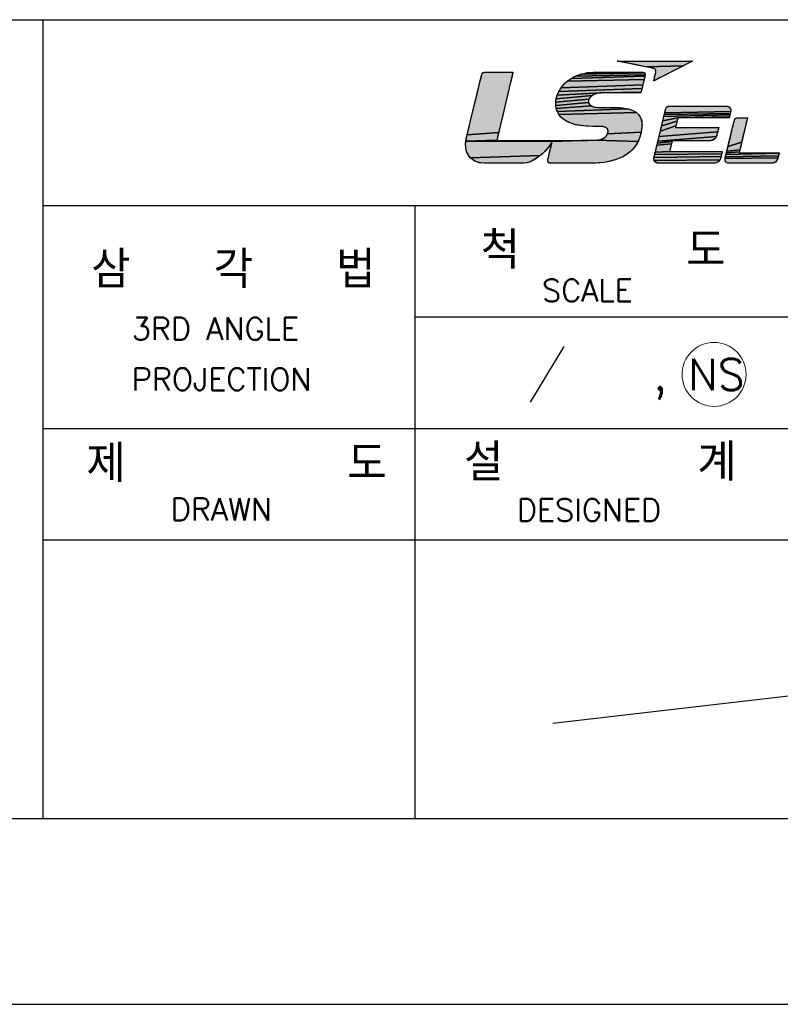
# Model space of a CAD drawing. Header units: millimetres. Extents: x 1095 to 2053, y 0 to 677.
# Tile 5 of 19: x 1619 to 1712, y 0 to 121. Entities that reach past the tile are written whole.
import ezdxf

# ---------------------------------------------------------------- set-up
doc = ezdxf.new("R2010")
doc.units = ezdxf.units.MM
doc.header["$LTSCALE"] = 0.3
doc.layers.add('AM_0', color=7, linetype='Continuous', lineweight=30)
doc.layers.add('AM_6_Text', color=7, linetype='Continuous', lineweight=20)
doc.styles.add('WHGTXT', font='simplex', dxfattribs={"bigfont": 'whgtxt'})

# ---------------------------------------------------------------- blocks, each defined once
blk = doc.blocks.new('LS_ELECTRIC_BL0', base_point=(270.967, 48.276))
at = {"linetype": 'Continuous', "true_color": 0xe5003e}
for points in [[(265.936, 51.026), (265.934, 51.024), (265.908, 51.011), (265.856, 50.985), (265.781, 50.946), (265.686, 50.898), (265.574, 50.84), (265.448, 50.775), (263.415, 50.712), (263.299, 50.736), (263.175, 50.761), (262.91, 50.815), (262.641, 50.87), (262.386, 50.922), (262.269, 50.946), (262.164, 50.967), (262.071, 50.986), (261.993, 51.002), (261.934, 51.014), (261.894, 51.022), (261.877, 51.026), (261.879, 51.026), (261.895, 51.026), (261.924, 51.026), (261.966, 51.026), (262.02, 51.026), (262.085, 51.026), (262.161, 51.026), (262.247, 51.026), (262.342, 51.026), (262.445, 51.026), (262.674, 51.026), (262.929, 51.026), (263.203, 51.026), (263.491, 51.026), (264.085, 51.026), (264.38, 51.026), (264.665, 51.026), (264.936, 51.026), (265.186, 51.026), (265.41, 51.026), (265.51, 51.026), (265.601, 51.026), (265.683, 51.026), (265.755, 51.026), (265.816, 51.026), (265.865, 51.026), (265.902, 51.026), (265.926, 51.026)], [(265.448, 50.775), (265.311, 50.705), (265.165, 50.63), (264.861, 50.474), (264.559, 50.319), (264.417, 50.246), (264.283, 50.177), (264.162, 50.115), (264.057, 50.061), (263.97, 50.016), (263.904, 49.982), (263.862, 49.961), (263.848, 49.953), (263.85, 49.963), (263.856, 49.989), (263.866, 50.029), (263.878, 50.079), (263.891, 50.136), (263.906, 50.196), (263.92, 50.256), (263.934, 50.313), (263.946, 50.363), (263.955, 50.403), (263.962, 50.435), (263.965, 50.465), (263.964, 50.494), (263.958, 50.521), (263.947, 50.545), (263.931, 50.568), (263.91, 50.588), (263.882, 50.605), (263.849, 50.62), (263.809, 50.632), (263.786, 50.637), (263.747, 50.645), (263.689, 50.657), (263.612, 50.672), (263.52, 50.691), (263.415, 50.712)]]:
    blk.add_hatch(color=240, dxfattribs=at).paths.add_polyline_path(points)
at = {"linetype": 'Continuous', "true_color": 0x003377}
for points in [[(256.252, 50.417), (256.271, 50.413), (256.263, 50.378), (256.246, 50.307), (256.221, 50.205), (256.19, 50.074), (256.153, 49.918), (256.11, 49.741), (256.013, 49.335), (255.905, 48.883), (255.793, 48.415), (255.683, 47.956), (255.582, 47.535), (255.497, 47.178), (253.806, 47.047), (253.836, 47.173), (253.913, 47.491), (254.006, 47.875), (254.109, 48.3), (254.216, 48.739), (254.319, 49.168), (254.414, 49.559), (254.494, 49.888), (254.526, 50.021), (254.552, 50.128), (254.571, 50.207), (254.583, 50.254), (254.59, 50.284), (254.598, 50.311), (254.607, 50.334), (254.617, 50.354), (254.628, 50.37), (254.64, 50.384), (254.654, 50.395), (254.669, 50.403), (254.687, 50.409), (254.706, 50.413), (254.728, 50.416), (254.752, 50.417), (254.78, 50.417), (254.862, 50.417), (254.988, 50.417), (255.148, 50.417), (255.331, 50.417), (255.524, 50.417), (255.716, 50.417), (255.897, 50.417), (256.054, 50.417), (256.176, 50.417)], [(263.376, 50.319), (263.379, 50.288), (259.639, 50.214), (259.917, 50.316), (263.345, 50.385), (263.359, 50.367), (263.37, 50.345)], [(263.326, 50.399), (263.345, 50.385), (259.917, 50.316), (260.23, 50.386), (263.278, 50.416), (263.304, 50.409)], [(263.214, 50.421), (263.248, 50.42), (263.278, 50.416), (260.23, 50.386), (260.577, 50.419), (260.67, 50.421), (260.694, 50.421), (260.717, 50.421), (260.765, 50.421), (260.835, 50.421), (261.031, 50.421), (261.287, 50.421), (261.584, 50.421), (261.903, 50.421), (262.225, 50.421), (262.53, 50.421), (262.801, 50.421), (263.018, 50.421), (263.162, 50.421), (263.201, 50.421)], [(263.307, 49.945), (263.283, 49.847), (263.257, 49.745), (258.855, 49.58), (259.002, 49.763), (259.182, 49.933), (263.329, 50.033)], [(263.347, 50.109), (263.329, 50.033), (259.182, 49.933), (259.394, 50.085), (263.371, 50.21), (263.361, 50.165)], [(263.377, 50.252), (263.371, 50.21), (259.394, 50.085), (259.639, 50.214), (263.379, 50.288)], [(260.619, 49.215), (260.544, 49.175), (258.598, 48.999), (258.653, 49.193), (261.005, 49.31), (260.897, 49.298), (260.797, 49.277), (260.704, 49.25)], [(263.17, 49.392), (263.157, 49.342), (261.11, 49.314), (261.005, 49.31), (258.653, 49.193), (258.738, 49.388), (263.208, 49.548), (263.187, 49.462)], [(263.232, 49.644), (263.208, 49.548), (258.738, 49.388), (258.855, 49.58), (263.257, 49.745)], [(261.11, 49.314), (263.157, 49.342), (263.151, 49.316), (263.133, 49.314), (263.043, 49.314), (262.888, 49.314), (262.684, 49.314), (262.446, 49.314), (262.189, 49.314), (261.928, 49.314), (261.679, 49.314), (261.458, 49.314), (261.279, 49.314), (261.158, 49.314)], [(260.38, 49.026), (260.35, 48.968), (258.572, 48.811), (258.598, 48.999), (260.544, 49.175), (260.478, 49.13), (260.424, 49.08)], [(260.328, 48.847), (260.338, 48.789), (258.575, 48.632), (258.572, 48.811), (260.35, 48.968), (260.332, 48.909)], [(260.433, 48.653), (260.484, 48.619), (258.603, 48.462), (258.575, 48.632), (260.338, 48.789), (260.359, 48.738), (260.392, 48.693)], [(262.239, 48.493), (262.449, 48.454), (258.659, 48.3), (258.603, 48.462), (260.484, 48.619), (260.541, 48.59), (260.605, 48.567), (260.674, 48.549), (260.746, 48.535), (260.821, 48.526), (260.897, 48.522), (260.932, 48.522), (260.937, 48.522), (260.972, 48.522), (261.034, 48.522), (261.117, 48.522), (261.214, 48.522), (261.319, 48.522), (261.426, 48.522), (261.529, 48.522), (261.621, 48.522), (261.696, 48.522), (261.747, 48.522), (261.769, 48.522), (261.77, 48.522), (261.801, 48.522), (261.869, 48.521), (262, 48.516)], [(262.786, 48.33), (262.915, 48.247), (258.742, 48.15), (258.659, 48.3), (262.449, 48.454), (262.631, 48.399)], [(263.02, 48.15), (263.101, 48.041), (263.159, 47.92), (263.196, 47.787), (263.212, 47.644), (263.213, 47.568), (263.208, 47.469), (263.17, 47.197), (261.359, 47.102), (261.37, 47.133), (261.38, 47.164), (261.386, 47.196), (261.389, 47.227), (261.388, 47.267), (261.379, 47.315), (261.364, 47.357), (261.34, 47.392), (261.31, 47.421), (261.272, 47.445), (261.228, 47.464), (261.177, 47.479), (261.119, 47.49), (261.054, 47.497), (260.983, 47.501), (260.905, 47.503), (260.882, 47.503), (260.867, 47.503), (260.843, 47.503), (260.813, 47.503), (260.778, 47.503), (260.74, 47.503), (260.702, 47.504), (260.666, 47.504), (260.635, 47.504), (260.61, 47.504), (260.593, 47.504), (260.589, 47.504), (260.588, 47.504), (260.588, 47.504), (260.562, 47.504), (260.211, 47.517), (259.897, 47.553), (259.621, 47.609), (259.379, 47.684), (259.172, 47.777), (258.997, 47.887), (258.854, 48.012), (258.742, 48.15), (262.915, 48.247)], [(267.972, 48.236), (267.965, 48.206), (264.419, 48.145), (264.441, 48.234), (267.987, 48.3), (267.981, 48.272), (267.981, 48.27), (267.978, 48.258)], [(267.756, 48.595), (267.793, 48.593), (267.829, 48.586), (267.863, 48.574), (267.895, 48.557), (267.924, 48.535), (267.948, 48.508), (267.969, 48.476), (267.983, 48.44), (267.992, 48.398), (267.994, 48.351), (267.987, 48.3), (264.441, 48.234), (264.458, 48.308), (264.472, 48.363), (264.48, 48.397), (264.483, 48.409), (264.492, 48.444), (264.502, 48.475), (264.513, 48.502), (264.526, 48.525), (264.541, 48.544), (264.558, 48.56), (264.579, 48.573), (264.603, 48.582), (264.632, 48.589), (264.665, 48.593), (264.703, 48.595), (264.74, 48.595), (264.788, 48.595), (264.865, 48.595), (264.967, 48.595), (265.091, 48.595), (265.235, 48.595), (265.395, 48.595), (265.569, 48.595), (265.753, 48.595), (266.141, 48.595), (266.535, 48.595), (266.911, 48.595), (267.084, 48.595), (267.245, 48.595), (267.388, 48.595), (267.513, 48.595), (267.615, 48.595), (267.691, 48.595), (267.739, 48.595)], [(265.046, 47.589), (265.032, 47.53), (264.204, 47.249), (264.272, 47.532), (265.095, 47.793), (265.079, 47.725), (265.062, 47.655)], [(265.11, 47.856), (265.095, 47.793), (264.272, 47.532), (264.337, 47.802), (265.139, 47.974), (265.138, 47.971), (265.133, 47.949), (265.123, 47.909)], [(267.928, 48.057), (267.92, 48.024), (265.139, 47.974), (264.337, 47.802), (264.394, 48.042), (267.947, 48.133), (267.937, 48.094)], [(267.956, 48.171), (267.947, 48.133), (264.394, 48.042), (264.419, 48.145), (267.965, 48.206)], [(265.139, 47.974), (267.92, 48.024), (267.914, 47.998), (267.91, 47.981), (267.908, 47.974), (267.893, 47.974), (267.849, 47.974), (267.779, 47.974), (267.686, 47.974), (267.572, 47.974), (267.441, 47.974), (267.295, 47.974), (267.136, 47.974), (266.793, 47.974), (266.433, 47.974), (266.079, 47.974), (265.752, 47.974), (265.606, 47.974), (265.474, 47.974), (265.361, 47.974), (265.268, 47.974), (265.198, 47.974), (265.154, 47.974)], [(268.885, 47.962), (268.882, 47.951), (268.874, 47.918), (268.862, 47.867), (268.845, 47.799), (268.825, 47.715), (268.802, 47.62), (268.777, 47.513), (268.749, 47.398), (268.69, 47.152), (268.628, 46.897), (268.569, 46.65), (267.84, 46.417), (267.903, 46.679), (267.969, 46.951), (268.032, 47.214), (268.062, 47.336), (268.089, 47.449), (268.114, 47.551), (268.135, 47.64), (268.152, 47.713), (268.166, 47.768), (268.174, 47.802), (268.177, 47.814), (268.184, 47.843), (268.193, 47.869), (268.202, 47.891), (268.213, 47.909), (268.226, 47.924), (268.241, 47.937), (268.259, 47.946), (268.28, 47.953), (268.305, 47.958), (268.334, 47.961), (268.368, 47.962), (268.38, 47.962), (268.413, 47.962), (268.462, 47.962), (268.523, 47.962), (268.591, 47.962), (268.661, 47.962), (268.729, 47.962), (268.79, 47.962), (268.839, 47.962), (268.872, 47.962)], [(255.497, 47.178), (255.462, 47.033), (255.434, 46.915), (255.412, 46.826), (255.399, 46.771), (253.731, 46.707), (253.745, 46.794), (253.754, 46.833), (253.755, 46.839), (253.764, 46.876), (253.781, 46.947), (253.806, 47.047)], [(261.359, 47.102), (263.17, 47.197), (263.101, 46.935), (262.999, 46.688), (260.747, 46.769), (260.85, 46.78), (260.936, 46.793), (261.01, 46.81), (261.073, 46.832), (261.129, 46.858), (261.181, 46.889), (261.227, 46.923), (261.249, 46.942), (261.271, 46.964), (261.291, 46.988), (261.31, 47.014), (261.328, 47.042), (261.344, 47.072)], [(267.231, 47.014), (267.214, 46.97), (264.075, 46.714), (264.137, 46.971), (267.282, 47.213), (267.271, 47.165), (267.261, 47.123), (267.253, 47.089), (267.247, 47.067), (267.245, 47.059)], [(267.295, 47.262), (267.282, 47.213), (264.137, 46.971), (264.204, 47.249), (265.032, 47.53), (265.021, 47.483), (265.013, 47.452), (265.01, 47.44), (265.023, 47.44), (265.06, 47.44), (265.119, 47.44), (265.197, 47.44), (265.292, 47.44), (265.403, 47.44), (265.526, 47.44), (265.659, 47.44), (265.948, 47.44), (266.25, 47.44), (266.548, 47.44), (266.822, 47.44), (266.945, 47.44), (267.056, 47.44), (267.151, 47.44), (267.229, 47.44), (267.288, 47.44), (267.325, 47.44), (267.338, 47.44), (267.337, 47.438), (267.333, 47.423), (267.327, 47.394), (267.317, 47.356), (267.306, 47.311)], [(258.312, 46.587), (258.224, 46.449), (258.12, 46.313), (258.003, 46.181), (257.876, 46.054), (257.739, 45.936), (253.974, 45.82), (253.881, 45.938), (253.808, 46.071), (253.757, 46.216), (253.726, 46.372), (253.717, 46.536), (253.731, 46.707), (258.377, 46.707), (258.376, 46.706), (258.376, 46.706), (258.373, 46.7), (258.37, 46.694), (258.367, 46.688), (258.364, 46.683), (258.361, 46.677), (258.358, 46.671), (258.355, 46.665), (258.352, 46.659), (258.348, 46.653), (258.345, 46.646), (258.341, 46.639), (258.339, 46.635), (258.331, 46.621)], [(258.377, 46.707), (258.377, 46.707), (253.731, 46.707), (255.399, 46.771), (255.395, 46.753), (255.421, 46.753), (255.492, 46.753), (255.604, 46.753), (255.754, 46.753), (255.936, 46.753), (256.146, 46.753), (256.381, 46.753), (256.905, 46.753), (257.475, 46.753), (258.055, 46.753), (258.613, 46.753), (259.114, 46.753), (259.332, 46.753), (259.523, 46.753), (259.683, 46.753), (259.808, 46.753), (259.892, 46.753), (259.933, 46.753), (259.954, 46.753), (260.011, 46.753), (260.12, 46.753), (260.315, 46.754), (260.483, 46.757), (258.383, 46.699), (258.384, 46.703), (258.384, 46.703), (258.384, 46.703), (258.384, 46.703), (258.384, 46.703), (258.384, 46.703), (258.384, 46.703), (258.384, 46.703), (258.384, 46.703), (258.384, 46.703), (258.384, 46.703), (258.384, 46.703), (258.383, 46.705), (258.383, 46.707), (258.382, 46.708), (258.381, 46.709), (258.38, 46.709), (258.379, 46.709), (258.379, 46.708), (258.378, 46.708)], [(258.383, 46.699), (260.483, 46.757), (260.626, 46.762), (260.747, 46.769), (262.999, 46.688), (262.861, 46.457), (262.685, 46.245), (262.471, 46.056), (262.216, 45.891), (261.918, 45.753), (261.575, 45.646), (261.186, 45.571), (260.749, 45.532), (260.512, 45.527), (260.493, 45.527), (260.405, 45.527), (260.244, 45.527), (260.026, 45.527), (259.768, 45.527), (259.488, 45.527), (259.201, 45.527), (258.925, 45.527), (258.677, 45.527), (258.473, 45.527), (258.33, 45.527), (258.265, 45.527), (258.249, 45.528), (258.231, 45.531), (258.214, 45.537), (258.198, 45.545), (258.183, 45.557), (258.17, 45.571), (258.16, 45.589), (258.151, 45.61), (258.146, 45.634), (258.145, 45.662), (258.147, 45.694), (258.154, 45.728), (258.164, 45.771), (258.178, 45.833), (258.197, 45.913), (258.219, 46.005), (258.243, 46.106), (258.267, 46.211), (258.293, 46.317), (258.317, 46.42), (258.34, 46.516), (258.36, 46.601), (258.376, 46.671)], [(264.817, 46.636), (264.801, 46.571), (264.022, 46.496), (264.047, 46.599), (264.829, 46.687)], [(264.837, 46.722), (264.829, 46.687), (264.047, 46.599), (264.075, 46.714), (264.84, 46.735)], [(264.84, 46.735), (264.075, 46.714), (267.214, 46.97), (267.194, 46.929), (267.17, 46.891), (267.142, 46.855), (267.111, 46.823), (267.075, 46.796), (267.034, 46.772), (266.989, 46.754), (266.938, 46.742), (266.882, 46.735), (266.852, 46.735), (266.841, 46.735), (266.809, 46.735), (266.759, 46.735), (266.691, 46.735), (266.608, 46.735), (266.513, 46.735), (266.407, 46.735), (266.169, 46.735), (265.912, 46.735), (265.651, 46.735), (265.401, 46.735), (265.18, 46.735), (265.084, 46.735), (265.002, 46.735), (264.934, 46.735), (264.883, 46.735), (264.851, 46.735)], [(268.516, 46.429), (268.493, 46.334), (268.473, 46.25), (267.783, 46.181), (267.811, 46.294), (267.84, 46.417), (268.569, 46.65), (268.541, 46.536)], [(267.527, 46.123), (267.52, 46.097), (267.512, 46.064), (267.503, 46.027), (263.899, 45.985), (263.909, 46.028), (263.92, 46.072), (263.931, 46.116), (264.7, 46.15), (264.699, 46.147), (264.715, 46.147), (264.76, 46.147), (264.831, 46.147), (264.926, 46.147), (265.043, 46.147), (265.177, 46.147), (265.327, 46.147), (265.661, 46.147), (266.023, 46.147), (266.391, 46.147), (266.743, 46.147), (266.905, 46.147), (267.055, 46.147), (267.189, 46.147), (267.305, 46.147), (267.4, 46.147), (267.472, 46.147), (267.517, 46.147), (267.532, 46.147), (267.531, 46.141)], [(264.783, 46.498), (264.765, 46.422), (264.747, 46.346), (264.73, 46.277), (264.716, 46.218), (264.706, 46.174), (264.7, 46.15), (263.931, 46.116), (263.94, 46.156), (263.949, 46.19), (263.955, 46.216), (263.958, 46.23), (263.959, 46.232), (263.962, 46.244), (263.97, 46.278), (263.983, 46.333), (264.001, 46.406), (264.022, 46.496), (264.801, 46.571)], [(270.583, 46.08), (270.579, 46.061), (267.737, 45.99), (267.759, 46.079), (268.444, 46.131), (268.436, 46.098), (268.433, 46.087), (268.446, 46.087), (268.483, 46.087), (268.542, 46.087), (268.621, 46.087), (268.716, 46.087), (268.826, 46.087), (268.948, 46.087), (269.08, 46.087), (269.363, 46.087), (269.656, 46.087), (269.938, 46.087), (270.07, 46.087), (270.192, 46.087), (270.302, 46.087), (270.398, 46.087), (270.476, 46.087), (270.535, 46.087), (270.572, 46.087), (270.585, 46.087)], [(268.456, 46.182), (268.444, 46.131), (267.759, 46.079), (267.783, 46.181), (268.473, 46.25)], [(257.597, 45.828), (257.45, 45.733), (257.301, 45.653), (257.152, 45.59), (257.006, 45.548), (256.865, 45.527), (256.817, 45.526), (256.799, 45.526), (256.705, 45.526), (256.545, 45.526), (256.335, 45.526), (256.09, 45.526), (255.828, 45.526), (255.562, 45.526), (255.308, 45.526), (255.084, 45.526), (254.903, 45.526), (254.781, 45.526), (254.736, 45.526), (254.55, 45.538), (254.376, 45.576), (254.222, 45.637), (254.088, 45.719), (253.974, 45.82), (257.739, 45.936)], [(267.46, 45.85), (267.453, 45.827), (267.438, 45.783), (267.419, 45.741), (267.397, 45.701), (263.872, 45.662), (263.861, 45.702), (263.857, 45.745), (263.858, 45.792), (263.864, 45.84), (267.469, 45.886), (267.463, 45.864), (267.46, 45.852)], [(267.494, 45.989), (267.484, 45.951), (267.476, 45.916), (267.469, 45.886), (263.864, 45.84), (263.876, 45.89), (263.878, 45.898), (263.882, 45.918), (263.89, 45.948), (263.899, 45.985), (267.503, 46.027)], [(267.371, 45.664), (267.342, 45.63), (267.308, 45.6), (267.27, 45.575), (267.227, 45.554), (267.179, 45.539), (267.126, 45.529), (267.067, 45.526), (267.051, 45.526), (267.004, 45.526), (266.93, 45.526), (266.831, 45.526), (266.71, 45.526), (266.57, 45.526), (266.414, 45.526), (266.245, 45.526), (265.88, 45.526), (265.498, 45.526), (265.121, 45.526), (264.773, 45.526), (264.617, 45.526), (264.478, 45.526), (264.357, 45.526), (264.258, 45.526), (264.183, 45.526), (264.137, 45.526), (264.121, 45.526), (264.089, 45.527), (264.033, 45.534), (263.985, 45.548), (263.946, 45.569), (263.914, 45.595), (263.89, 45.626), (263.872, 45.662), (267.397, 45.701)], [(270.512, 45.784), (270.5, 45.747), (270.486, 45.711), (270.469, 45.677), (270.448, 45.646), (270.425, 45.617), (270.398, 45.591), (270.367, 45.569), (270.332, 45.551), (270.292, 45.538), (270.249, 45.53), (270.2, 45.527), (270.186, 45.527), (270.146, 45.527), (270.083, 45.527), (269.999, 45.527), (269.896, 45.527), (269.778, 45.527), (269.647, 45.527), (269.506, 45.527), (269.202, 45.527), (268.888, 45.527), (268.584, 45.527), (268.442, 45.527), (268.311, 45.527), (268.193, 45.527), (268.091, 45.527), (268.007, 45.527), (267.943, 45.527), (267.903, 45.527), (267.89, 45.527), (267.839, 45.53), (267.797, 45.54), (267.762, 45.555), (267.733, 45.575), (267.711, 45.6), (267.695, 45.629), (267.685, 45.661), (267.681, 45.697), (267.681, 45.735), (267.686, 45.775), (270.518, 45.811), (270.513, 45.791)], [(270.534, 45.875), (270.525, 45.84), (270.518, 45.811), (267.686, 45.775), (267.695, 45.816), (267.698, 45.828), (267.707, 45.863), (270.543, 45.915)], [(270.563, 45.996), (270.553, 45.956), (270.543, 45.915), (267.707, 45.863), (267.72, 45.917), (267.737, 45.99), (270.579, 46.061), (270.572, 46.032)]]:
    blk.add_hatch(color=156, dxfattribs=at).paths.add_polyline_path(points)
at = {"color": 240, "linetype": 'Continuous', "true_color": 0xe5003e}
for points in [[(265.936, 51.026), (265.934, 51.024), (265.908, 51.011), (265.856, 50.985), (265.781, 50.946), (265.686, 50.898), (265.574, 50.84), (265.448, 50.775), (263.415, 50.712), (263.299, 50.736), (263.175, 50.761), (262.91, 50.815), (262.641, 50.87), (262.386, 50.922), (262.269, 50.946), (262.164, 50.967), (262.071, 50.986), (261.993, 51.002), (261.934, 51.014), (261.894, 51.022), (261.877, 51.026), (261.879, 51.026), (261.895, 51.026), (261.924, 51.026), (261.966, 51.026), (262.02, 51.026), (262.085, 51.026), (262.161, 51.026), (262.247, 51.026), (262.342, 51.026), (262.445, 51.026), (262.674, 51.026), (262.929, 51.026), (263.203, 51.026), (263.491, 51.026), (264.085, 51.026), (264.38, 51.026), (264.665, 51.026), (264.936, 51.026), (265.186, 51.026), (265.41, 51.026), (265.51, 51.026), (265.601, 51.026), (265.683, 51.026), (265.755, 51.026), (265.816, 51.026), (265.865, 51.026), (265.902, 51.026), (265.926, 51.026), (265.936, 51.026)], [(265.448, 50.775), (265.311, 50.705), (265.165, 50.63), (264.861, 50.474), (264.559, 50.319), (264.417, 50.246), (264.283, 50.177), (264.162, 50.115), (264.057, 50.061), (263.97, 50.016), (263.904, 49.982), (263.862, 49.961), (263.848, 49.953), (263.85, 49.963), (263.856, 49.989), (263.866, 50.029), (263.878, 50.079), (263.891, 50.136), (263.906, 50.196), (263.92, 50.256), (263.934, 50.313), (263.946, 50.363), (263.955, 50.403), (263.962, 50.435), (263.965, 50.465), (263.964, 50.494), (263.958, 50.521), (263.947, 50.545), (263.931, 50.568), (263.91, 50.588), (263.882, 50.605), (263.849, 50.62), (263.809, 50.632), (263.786, 50.637), (263.747, 50.645), (263.689, 50.657), (263.612, 50.672), (263.52, 50.691), (263.415, 50.712), (265.448, 50.775)]]:
    blk.add_lwpolyline(points, dxfattribs=at)
at = {"color": 156, "linetype": 'Continuous', "true_color": 0x003377}
for points in [[(256.252, 50.417), (256.271, 50.413), (256.263, 50.378), (256.246, 50.307), (256.221, 50.205), (256.19, 50.074), (256.153, 49.918), (256.11, 49.741), (256.013, 49.335), (255.905, 48.883), (255.793, 48.415), (255.683, 47.956), (255.582, 47.535), (255.497, 47.178), (253.806, 47.047), (253.836, 47.173), (253.913, 47.491), (254.006, 47.875), (254.109, 48.3), (254.216, 48.739), (254.319, 49.168), (254.414, 49.559), (254.494, 49.888), (254.526, 50.021), (254.552, 50.128), (254.571, 50.207), (254.583, 50.254), (254.59, 50.284), (254.598, 50.311), (254.607, 50.334), (254.617, 50.354), (254.628, 50.37), (254.64, 50.384), (254.654, 50.395), (254.669, 50.403), (254.687, 50.409), (254.706, 50.413), (254.728, 50.416), (254.752, 50.417), (254.78, 50.417), (254.862, 50.417), (254.988, 50.417), (255.148, 50.417), (255.331, 50.417), (255.524, 50.417), (255.716, 50.417), (255.897, 50.417), (256.054, 50.417), (256.176, 50.417), (256.252, 50.417)], [(263.376, 50.319), (263.379, 50.288), (259.639, 50.214), (259.917, 50.316), (263.345, 50.385), (263.359, 50.367), (263.37, 50.345), (263.376, 50.319)], [(263.326, 50.399), (263.345, 50.385), (259.917, 50.316), (260.23, 50.386), (263.278, 50.416), (263.304, 50.409), (263.326, 50.399)], [(263.214, 50.421), (263.248, 50.42), (263.278, 50.416), (260.23, 50.386), (260.577, 50.419), (260.67, 50.421), (260.694, 50.421), (260.717, 50.421), (260.765, 50.421), (260.835, 50.421), (261.031, 50.421), (261.287, 50.421), (261.584, 50.421), (261.903, 50.421), (262.225, 50.421), (262.53, 50.421), (262.801, 50.421), (263.018, 50.421), (263.162, 50.421), (263.201, 50.421), (263.214, 50.421)], [(263.307, 49.945), (263.283, 49.847), (263.257, 49.745), (258.855, 49.58), (259.002, 49.763), (259.182, 49.933), (263.329, 50.033), (263.307, 49.945)], [(263.347, 50.109), (263.329, 50.033), (259.182, 49.933), (259.394, 50.085), (263.371, 50.21), (263.361, 50.165), (263.347, 50.109)], [(263.377, 50.252), (263.371, 50.21), (259.394, 50.085), (259.639, 50.214), (263.379, 50.288), (263.377, 50.252)], [(260.619, 49.215), (260.544, 49.175), (258.598, 48.999), (258.653, 49.193), (261.005, 49.31), (260.897, 49.298), (260.797, 49.277), (260.704, 49.25), (260.619, 49.215)], [(263.17, 49.392), (263.157, 49.342), (261.11, 49.314), (261.005, 49.31), (258.653, 49.193), (258.738, 49.388), (263.208, 49.548), (263.187, 49.462), (263.17, 49.392)], [(263.232, 49.644), (263.208, 49.548), (258.738, 49.388), (258.855, 49.58), (263.257, 49.745), (263.232, 49.644)], [(261.11, 49.314), (263.157, 49.342), (263.151, 49.316), (263.133, 49.314), (263.043, 49.314), (262.888, 49.314), (262.684, 49.314), (262.446, 49.314), (262.189, 49.314), (261.928, 49.314), (261.679, 49.314), (261.458, 49.314), (261.279, 49.314), (261.158, 49.314), (261.11, 49.314)], [(260.38, 49.026), (260.35, 48.968), (258.572, 48.811), (258.598, 48.999), (260.544, 49.175), (260.478, 49.13), (260.424, 49.08), (260.38, 49.026)], [(260.328, 48.847), (260.338, 48.789), (258.575, 48.632), (258.572, 48.811), (260.35, 48.968), (260.332, 48.909), (260.328, 48.847)], [(260.433, 48.653), (260.484, 48.619), (258.603, 48.462), (258.575, 48.632), (260.338, 48.789), (260.359, 48.738), (260.392, 48.693), (260.433, 48.653)], [(262.239, 48.493), (262.449, 48.454), (258.659, 48.3), (258.603, 48.462), (260.484, 48.619), (260.541, 48.59), (260.605, 48.567), (260.674, 48.549), (260.746, 48.535), (260.821, 48.526), (260.897, 48.522), (260.932, 48.522), (260.937, 48.522), (260.972, 48.522), (261.034, 48.522), (261.117, 48.522), (261.214, 48.522), (261.319, 48.522), (261.426, 48.522), (261.529, 48.522), (261.621, 48.522), (261.696, 48.522), (261.747, 48.522), (261.769, 48.522), (261.77, 48.522), (261.801, 48.522), (261.869, 48.521), (262, 48.516), (262.239, 48.493)], [(262.786, 48.33), (262.915, 48.247), (258.742, 48.15), (258.659, 48.3), (262.449, 48.454), (262.631, 48.399), (262.786, 48.33)], [(263.02, 48.15), (263.101, 48.041), (263.159, 47.92), (263.196, 47.787), (263.212, 47.644), (263.213, 47.568), (263.208, 47.469), (263.17, 47.197), (261.359, 47.102), (261.37, 47.133), (261.38, 47.164), (261.386, 47.196), (261.389, 47.227), (261.388, 47.267), (261.379, 47.315), (261.364, 47.357), (261.34, 47.392), (261.31, 47.421), (261.272, 47.445), (261.228, 47.464), (261.177, 47.479), (261.119, 47.49), (261.054, 47.497), (260.983, 47.501), (260.905, 47.503), (260.882, 47.503), (260.867, 47.503), (260.843, 47.503), (260.813, 47.503), (260.778, 47.503), (260.74, 47.503), (260.702, 47.504), (260.666, 47.504), (260.635, 47.504), (260.61, 47.504), (260.593, 47.504), (260.589, 47.504), (260.588, 47.504), (260.588, 47.504), (260.562, 47.504), (260.211, 47.517), (259.897, 47.553), (259.621, 47.609), (259.379, 47.684), (259.172, 47.777), (258.997, 47.887), (258.854, 48.012), (258.742, 48.15), (262.915, 48.247), (263.02, 48.15)], [(267.972, 48.236), (267.965, 48.206), (264.419, 48.145), (264.441, 48.234), (267.987, 48.3), (267.981, 48.272), (267.981, 48.27), (267.978, 48.258), (267.972, 48.236)], [(267.756, 48.595), (267.793, 48.593), (267.829, 48.586), (267.863, 48.574), (267.895, 48.557), (267.924, 48.535), (267.948, 48.508), (267.969, 48.476), (267.983, 48.44), (267.992, 48.398), (267.994, 48.351), (267.987, 48.3), (264.441, 48.234), (264.458, 48.308), (264.472, 48.363), (264.48, 48.397), (264.483, 48.409), (264.492, 48.444), (264.502, 48.475), (264.513, 48.502), (264.526, 48.525), (264.541, 48.544), (264.558, 48.56), (264.579, 48.573), (264.603, 48.582), (264.632, 48.589), (264.665, 48.593), (264.703, 48.595), (264.74, 48.595), (264.788, 48.595), (264.865, 48.595), (264.967, 48.595), (265.091, 48.595), (265.235, 48.595), (265.395, 48.595), (265.569, 48.595), (265.753, 48.595), (266.141, 48.595), (266.535, 48.595), (266.911, 48.595), (267.084, 48.595), (267.245, 48.595), (267.388, 48.595), (267.513, 48.595), (267.615, 48.595), (267.691, 48.595), (267.739, 48.595), (267.756, 48.595)], [(265.046, 47.589), (265.032, 47.53), (264.204, 47.249), (264.272, 47.532), (265.095, 47.793), (265.079, 47.725), (265.062, 47.655), (265.046, 47.589)], [(265.11, 47.856), (265.095, 47.793), (264.272, 47.532), (264.337, 47.802), (265.139, 47.974), (265.138, 47.971), (265.133, 47.949), (265.123, 47.909), (265.11, 47.856)], [(267.928, 48.057), (267.92, 48.024), (265.139, 47.974), (264.337, 47.802), (264.394, 48.042), (267.947, 48.133), (267.937, 48.094), (267.928, 48.057)], [(267.956, 48.171), (267.947, 48.133), (264.394, 48.042), (264.419, 48.145), (267.965, 48.206), (267.956, 48.171)], [(265.139, 47.974), (267.92, 48.024), (267.914, 47.998), (267.91, 47.981), (267.908, 47.974), (267.893, 47.974), (267.849, 47.974), (267.779, 47.974), (267.686, 47.974), (267.572, 47.974), (267.441, 47.974), (267.295, 47.974), (267.136, 47.974), (266.793, 47.974), (266.433, 47.974), (266.079, 47.974), (265.752, 47.974), (265.606, 47.974), (265.474, 47.974), (265.361, 47.974), (265.268, 47.974), (265.198, 47.974), (265.154, 47.974), (265.139, 47.974)], [(268.885, 47.962), (268.882, 47.951), (268.874, 47.918), (268.862, 47.867), (268.845, 47.799), (268.825, 47.715), (268.802, 47.62), (268.777, 47.513), (268.749, 47.398), (268.69, 47.152), (268.628, 46.897), (268.569, 46.65), (267.84, 46.417), (267.903, 46.679), (267.969, 46.951), (268.032, 47.214), (268.062, 47.336), (268.089, 47.449), (268.114, 47.551), (268.135, 47.64), (268.152, 47.713), (268.166, 47.768), (268.174, 47.802), (268.177, 47.814), (268.184, 47.843), (268.193, 47.869), (268.202, 47.891), (268.213, 47.909), (268.226, 47.924), (268.241, 47.937), (268.259, 47.946), (268.28, 47.953), (268.305, 47.958), (268.334, 47.961), (268.368, 47.962), (268.38, 47.962), (268.413, 47.962), (268.462, 47.962), (268.523, 47.962), (268.591, 47.962), (268.661, 47.962), (268.729, 47.962), (268.79, 47.962), (268.839, 47.962), (268.872, 47.962), (268.885, 47.962)], [(255.497, 47.178), (255.462, 47.033), (255.434, 46.915), (255.412, 46.826), (255.399, 46.771), (253.731, 46.707), (253.745, 46.794), (253.754, 46.833), (253.755, 46.839), (253.764, 46.876), (253.781, 46.947), (253.806, 47.047), (255.497, 47.178)], [(261.359, 47.102), (263.17, 47.197), (263.101, 46.935), (262.999, 46.688), (260.747, 46.769), (260.85, 46.78), (260.936, 46.793), (261.01, 46.81), (261.073, 46.832), (261.129, 46.858), (261.181, 46.889), (261.227, 46.923), (261.249, 46.942), (261.271, 46.964), (261.291, 46.988), (261.31, 47.014), (261.328, 47.042), (261.344, 47.072), (261.359, 47.102)], [(267.231, 47.014), (267.214, 46.97), (264.075, 46.714), (264.137, 46.971), (267.282, 47.213), (267.271, 47.165), (267.261, 47.123), (267.253, 47.089), (267.247, 47.067), (267.245, 47.059), (267.231, 47.014)], [(267.295, 47.262), (267.282, 47.213), (264.137, 46.971), (264.204, 47.249), (265.032, 47.53), (265.021, 47.483), (265.013, 47.452), (265.01, 47.44), (265.023, 47.44), (265.06, 47.44), (265.119, 47.44), (265.197, 47.44), (265.292, 47.44), (265.403, 47.44), (265.526, 47.44), (265.659, 47.44), (265.948, 47.44), (266.25, 47.44), (266.548, 47.44), (266.822, 47.44), (266.945, 47.44), (267.056, 47.44), (267.151, 47.44), (267.229, 47.44), (267.288, 47.44), (267.325, 47.44), (267.338, 47.44), (267.337, 47.438), (267.333, 47.423), (267.327, 47.394), (267.317, 47.356), (267.306, 47.311), (267.295, 47.262)], [(258.312, 46.587), (258.224, 46.449), (258.12, 46.313), (258.003, 46.181), (257.876, 46.054), (257.739, 45.936), (253.974, 45.82), (253.881, 45.938), (253.808, 46.071), (253.757, 46.216), (253.726, 46.372), (253.717, 46.536), (253.731, 46.707), (258.377, 46.707), (258.376, 46.706), (258.376, 46.706), (258.373, 46.7), (258.37, 46.694), (258.367, 46.688), (258.364, 46.683), (258.361, 46.677), (258.358, 46.671), (258.355, 46.665), (258.352, 46.659), (258.348, 46.653), (258.345, 46.646), (258.341, 46.639), (258.339, 46.635), (258.331, 46.621), (258.312, 46.587)], [(258.377, 46.707), (258.377, 46.707), (253.731, 46.707), (255.399, 46.771), (255.395, 46.753), (255.421, 46.753), (255.492, 46.753), (255.604, 46.753), (255.754, 46.753), (255.936, 46.753), (256.146, 46.753), (256.381, 46.753), (256.905, 46.753), (257.475, 46.753), (258.055, 46.753), (258.613, 46.753), (259.114, 46.753), (259.332, 46.753), (259.523, 46.753), (259.683, 46.753), (259.808, 46.753), (259.892, 46.753), (259.933, 46.753), (259.954, 46.753), (260.011, 46.753), (260.12, 46.753), (260.315, 46.754), (260.483, 46.757), (258.383, 46.699), (258.384, 46.703), (258.384, 46.703), (258.384, 46.703), (258.384, 46.703), (258.384, 46.703), (258.384, 46.703), (258.384, 46.703), (258.384, 46.703), (258.384, 46.703), (258.384, 46.703), (258.384, 46.703), (258.384, 46.703), (258.383, 46.705), (258.383, 46.707), (258.382, 46.708), (258.381, 46.709), (258.38, 46.709), (258.379, 46.709), (258.379, 46.708), (258.378, 46.708), (258.377, 46.707)], [(258.383, 46.699), (260.483, 46.757), (260.626, 46.762), (260.747, 46.769), (262.999, 46.688), (262.861, 46.457), (262.685, 46.245), (262.471, 46.056), (262.216, 45.891), (261.918, 45.753), (261.575, 45.646), (261.186, 45.571), (260.749, 45.532), (260.512, 45.527), (260.493, 45.527), (260.405, 45.527), (260.244, 45.527), (260.026, 45.527), (259.768, 45.527), (259.488, 45.527), (259.201, 45.527), (258.925, 45.527), (258.677, 45.527), (258.473, 45.527), (258.33, 45.527), (258.265, 45.527), (258.249, 45.528), (258.231, 45.531), (258.214, 45.537), (258.198, 45.545), (258.183, 45.557), (258.17, 45.571), (258.16, 45.589), (258.151, 45.61), (258.146, 45.634), (258.145, 45.662), (258.147, 45.694), (258.154, 45.728), (258.164, 45.771), (258.178, 45.833), (258.197, 45.913), (258.219, 46.005), (258.243, 46.106), (258.267, 46.211), (258.293, 46.317), (258.317, 46.42), (258.34, 46.516), (258.36, 46.601), (258.376, 46.671), (258.383, 46.699)], [(264.817, 46.636), (264.801, 46.571), (264.022, 46.496), (264.047, 46.599), (264.829, 46.687), (264.817, 46.636)], [(264.837, 46.722), (264.829, 46.687), (264.047, 46.599), (264.075, 46.714), (264.84, 46.735), (264.837, 46.722)], [(264.84, 46.735), (264.075, 46.714), (267.214, 46.97), (267.194, 46.929), (267.17, 46.891), (267.142, 46.855), (267.111, 46.823), (267.075, 46.796), (267.034, 46.772), (266.989, 46.754), (266.938, 46.742), (266.882, 46.735), (266.852, 46.735), (266.841, 46.735), (266.809, 46.735), (266.759, 46.735), (266.691, 46.735), (266.608, 46.735), (266.513, 46.735), (266.407, 46.735), (266.169, 46.735), (265.912, 46.735), (265.651, 46.735), (265.401, 46.735), (265.18, 46.735), (265.084, 46.735), (265.002, 46.735), (264.934, 46.735), (264.883, 46.735), (264.851, 46.735), (264.84, 46.735)], [(268.516, 46.429), (268.493, 46.334), (268.473, 46.25), (267.783, 46.181), (267.811, 46.294), (267.84, 46.417), (268.569, 46.65), (268.541, 46.536), (268.516, 46.429)], [(267.527, 46.123), (267.52, 46.097), (267.512, 46.064), (267.503, 46.027), (263.899, 45.985), (263.909, 46.028), (263.92, 46.072), (263.931, 46.116), (264.7, 46.15), (264.699, 46.147), (264.715, 46.147), (264.76, 46.147), (264.831, 46.147), (264.926, 46.147), (265.043, 46.147), (265.177, 46.147), (265.327, 46.147), (265.661, 46.147), (266.023, 46.147), (266.391, 46.147), (266.743, 46.147), (266.905, 46.147), (267.055, 46.147), (267.189, 46.147), (267.305, 46.147), (267.4, 46.147), (267.472, 46.147), (267.517, 46.147), (267.532, 46.147), (267.531, 46.141), (267.527, 46.123)], [(264.783, 46.498), (264.765, 46.422), (264.747, 46.346), (264.73, 46.277), (264.716, 46.218), (264.706, 46.174), (264.7, 46.15), (263.931, 46.116), (263.94, 46.156), (263.949, 46.19), (263.955, 46.216), (263.958, 46.23), (263.959, 46.232), (263.962, 46.244), (263.97, 46.278), (263.983, 46.333), (264.001, 46.406), (264.022, 46.496), (264.801, 46.571), (264.783, 46.498)], [(270.583, 46.08), (270.579, 46.061), (267.737, 45.99), (267.759, 46.079), (268.444, 46.131), (268.436, 46.098), (268.433, 46.087), (268.446, 46.087), (268.483, 46.087), (268.542, 46.087), (268.621, 46.087), (268.716, 46.087), (268.826, 46.087), (268.948, 46.087), (269.08, 46.087), (269.363, 46.087), (269.656, 46.087), (269.938, 46.087), (270.07, 46.087), (270.192, 46.087), (270.302, 46.087), (270.398, 46.087), (270.476, 46.087), (270.535, 46.087), (270.572, 46.087), (270.585, 46.087), (270.583, 46.08)], [(268.456, 46.182), (268.444, 46.131), (267.759, 46.079), (267.783, 46.181), (268.473, 46.25), (268.456, 46.182)], [(257.597, 45.828), (257.45, 45.733), (257.301, 45.653), (257.152, 45.59), (257.006, 45.548), (256.865, 45.527), (256.817, 45.526), (256.799, 45.526), (256.705, 45.526), (256.545, 45.526), (256.335, 45.526), (256.09, 45.526), (255.828, 45.526), (255.562, 45.526), (255.308, 45.526), (255.084, 45.526), (254.903, 45.526), (254.781, 45.526), (254.736, 45.526), (254.55, 45.538), (254.376, 45.576), (254.222, 45.637), (254.088, 45.719), (253.974, 45.82), (257.739, 45.936), (257.597, 45.828)], [(267.46, 45.85), (267.453, 45.827), (267.438, 45.783), (267.419, 45.741), (267.397, 45.701), (263.872, 45.662), (263.861, 45.702), (263.857, 45.745), (263.858, 45.792), (263.864, 45.84), (267.469, 45.886), (267.463, 45.864), (267.46, 45.852), (267.46, 45.85)], [(267.494, 45.989), (267.484, 45.951), (267.476, 45.916), (267.469, 45.886), (263.864, 45.84), (263.876, 45.89), (263.878, 45.898), (263.882, 45.918), (263.89, 45.948), (263.899, 45.985), (267.503, 46.027), (267.494, 45.989)], [(267.371, 45.664), (267.342, 45.63), (267.308, 45.6), (267.27, 45.575), (267.227, 45.554), (267.179, 45.539), (267.126, 45.529), (267.067, 45.526), (267.051, 45.526), (267.004, 45.526), (266.93, 45.526), (266.831, 45.526), (266.71, 45.526), (266.57, 45.526), (266.414, 45.526), (266.245, 45.526), (265.88, 45.526), (265.498, 45.526), (265.121, 45.526), (264.773, 45.526), (264.617, 45.526), (264.478, 45.526), (264.357, 45.526), (264.258, 45.526), (264.183, 45.526), (264.137, 45.526), (264.121, 45.526), (264.089, 45.527), (264.033, 45.534), (263.985, 45.548), (263.946, 45.569), (263.914, 45.595), (263.89, 45.626), (263.872, 45.662), (267.397, 45.701), (267.371, 45.664)], [(270.512, 45.784), (270.5, 45.747), (270.486, 45.711), (270.469, 45.677), (270.448, 45.646), (270.425, 45.617), (270.398, 45.591), (270.367, 45.569), (270.332, 45.551), (270.292, 45.538), (270.249, 45.53), (270.2, 45.527), (270.186, 45.527), (270.146, 45.527), (270.083, 45.527), (269.999, 45.527), (269.896, 45.527), (269.778, 45.527), (269.647, 45.527), (269.506, 45.527), (269.202, 45.527), (268.888, 45.527), (268.584, 45.527), (268.442, 45.527), (268.311, 45.527), (268.193, 45.527), (268.091, 45.527), (268.007, 45.527), (267.943, 45.527), (267.903, 45.527), (267.89, 45.527), (267.839, 45.53), (267.797, 45.54), (267.762, 45.555), (267.733, 45.575), (267.711, 45.6), (267.695, 45.629), (267.685, 45.661), (267.681, 45.697), (267.681, 45.735), (267.686, 45.775), (270.518, 45.811), (270.513, 45.791), (270.512, 45.784)], [(270.534, 45.875), (270.525, 45.84), (270.518, 45.811), (267.686, 45.775), (267.695, 45.816), (267.698, 45.828), (267.707, 45.863), (270.543, 45.915), (270.534, 45.875)], [(270.563, 45.996), (270.553, 45.956), (270.543, 45.915), (267.707, 45.863), (267.72, 45.917), (267.737, 45.99), (270.579, 46.061), (270.572, 46.032), (270.563, 45.996)]]:
    blk.add_lwpolyline(points, dxfattribs=at)
at = {"color": 7, "linetype": 'Continuous'}
for points, knots in [([(263.848, 49.953), (263.848, 49.953), (265.936, 51.026), (265.936, 51.026), (265.936, 51.026), (261.877, 51.026), (261.877, 51.026), (261.877, 51.026), (263.634, 50.668), (263.791, 50.636), (263.948, 50.604), (263.984, 50.52), (263.957, 50.409), (263.932, 50.304), (263.848, 49.953), (263.848, 49.953)], [0, 0, 0, 0, 1, 1, 1, 2, 2, 2, 3, 3, 3, 4, 4, 4, 5, 5, 5, 5]), ([(263.214, 50.421), (263.214, 50.421), (260.692, 50.421), (260.692, 50.421), (259.227, 50.421), (258.57, 49.441), (258.57, 48.742), (258.57, 48.043), (259.133, 47.504), (260.588, 47.504), (260.588, 47.504), (260.885, 47.503), (260.885, 47.503), (261.206, 47.503), (261.384, 47.458), (261.389, 47.243), (261.391, 47.125), (261.311, 46.988), (261.224, 46.92), (261.028, 46.769), (260.856, 46.753), (259.936, 46.753), (259.936, 46.753), (255.395, 46.753), (255.395, 46.753), (255.395, 46.753), (256.272, 50.417), (256.272, 50.417), (256.272, 50.417), (254.755, 50.417), (254.755, 50.417), (254.654, 50.417), (254.615, 50.387), (254.586, 50.267), (254.586, 50.267), (253.754, 46.833), (253.754, 46.833), (253.597, 46.15), (253.949, 45.526), (254.735, 45.526), (254.735, 45.526), (256.818, 45.526), (256.818, 45.526), (257.346, 45.526), (258.052, 46.102), (258.338, 46.634), (258.354, 46.664), (258.364, 46.682), (258.376, 46.706), (258.376, 46.706), (258.382, 46.714), (258.384, 46.703), (258.384, 46.703), (258.384, 46.703), (258.384, 46.703), (258.338, 46.512), (258.179, 45.835), (258.153, 45.725), (258.12, 45.582), (258.194, 45.527), (258.263, 45.527), (258.263, 45.527), (260.504, 45.527), (260.504, 45.527), (262.404, 45.527), (263.146, 46.432), (263.211, 47.517), (263.247, 48.128), (262.861, 48.522), (261.77, 48.522), (261.77, 48.522), (260.932, 48.522), (260.932, 48.522), (260.633, 48.522), (260.328, 48.62), (260.328, 48.862), (260.328, 49.104), (260.66, 49.314), (261.11, 49.314), (261.11, 49.314), (263.15, 49.314), (263.15, 49.314), (263.15, 49.314), (263.329, 50.029), (263.364, 50.179), (263.408, 50.366), (263.352, 50.421), (263.214, 50.421)], [0, 0, 0, 0, 1, 1, 1, 2, 2, 2, 3, 3, 3, 4, 4, 4, 5, 5, 5, 6, 6, 6, 7, 7, 7, 8, 8, 8, 9, 9, 9, 10, 10, 10, 11, 11, 11, 12, 12, 12, 13, 13, 13, 14, 14, 14, 15, 15, 15, 16, 16, 16, 17, 17, 17, 18, 18, 18, 19, 19, 19, 20, 20, 20, 21, 21, 21, 22, 22, 22, 23, 23, 23, 24, 24, 24, 25, 25, 25, 26, 26, 26, 27, 27, 27, 28, 28, 28, 29, 29, 29, 29])]:
    blk.add_open_spline(points, degree=3, knots=knots, dxfattribs=at)
at = {"color": 240, "linetype": 'Continuous', "true_color": 0xe5003e}
blk.add_open_spline([(263.848, 49.953), (263.848, 49.953), (265.936, 51.026), (265.936, 51.026), (265.936, 51.026), (261.877, 51.026), (261.877, 51.026), (261.877, 51.026), (263.634, 50.668), (263.791, 50.636), (263.948, 50.604), (263.984, 50.52), (263.957, 50.409), (263.932, 50.304), (263.848, 49.953), (263.848, 49.953)], degree=3, knots=[0, 0, 0, 0, 0.352778, 0.352778, 0.352778, 0.705556, 0.705556, 0.705556, 1.058333, 1.058333, 1.058333, 1.411111, 1.411111, 1.411111, 1.763889, 1.763889, 1.763889, 1.763889], dxfattribs=at)
at = {"color": 156, "linetype": 'Continuous', "true_color": 0x003377}
for points, knots in [([(263.214, 50.421), (263.214, 50.421), (260.692, 50.421), (260.692, 50.421), (259.227, 50.421), (258.57, 49.441), (258.57, 48.742), (258.57, 48.043), (259.133, 47.504), (260.588, 47.504), (260.588, 47.504), (260.885, 47.503), (260.885, 47.503), (261.206, 47.503), (261.384, 47.458), (261.389, 47.243), (261.391, 47.125), (261.311, 46.988), (261.224, 46.92), (261.028, 46.769), (260.856, 46.753), (259.936, 46.753), (259.936, 46.753), (255.395, 46.753), (255.395, 46.753), (255.395, 46.753), (256.272, 50.417), (256.272, 50.417), (256.272, 50.417), (254.755, 50.417), (254.755, 50.417), (254.654, 50.417), (254.615, 50.387), (254.586, 50.267), (254.586, 50.267), (253.754, 46.833), (253.754, 46.833), (253.597, 46.15), (253.949, 45.526), (254.735, 45.526), (254.735, 45.526), (256.818, 45.526), (256.818, 45.526), (257.346, 45.526), (258.052, 46.102), (258.338, 46.634), (258.354, 46.664), (258.364, 46.682), (258.376, 46.706), (258.376, 46.706), (258.382, 46.714), (258.384, 46.703), (258.384, 46.703), (258.384, 46.703), (258.384, 46.703), (258.338, 46.512), (258.179, 45.835), (258.153, 45.725), (258.12, 45.582), (258.194, 45.527), (258.263, 45.527), (258.263, 45.527), (260.504, 45.527), (260.504, 45.527), (262.404, 45.527), (263.146, 46.432), (263.211, 47.517), (263.247, 48.128), (262.861, 48.522), (261.77, 48.522), (261.77, 48.522), (260.932, 48.522), (260.932, 48.522), (260.633, 48.522), (260.328, 48.62), (260.328, 48.862), (260.328, 49.104), (260.66, 49.314), (261.11, 49.314), (261.11, 49.314), (263.15, 49.314), (263.15, 49.314), (263.15, 49.314), (263.329, 50.029), (263.364, 50.179), (263.408, 50.366), (263.352, 50.421), (263.214, 50.421)], [0, 0, 0, 0, 0.352778, 0.352778, 0.352778, 0.705556, 0.705556, 0.705556, 1.058333, 1.058333, 1.058333, 1.411111, 1.411111, 1.411111, 1.763889, 1.763889, 1.763889, 2.116667, 2.116667, 2.116667, 2.469444, 2.469444, 2.469444, 2.822222, 2.822222, 2.822222, 3.175, 3.175, 3.175, 3.527778, 3.527778, 3.527778, 3.880556, 3.880556, 3.880556, 4.233333, 4.233333, 4.233333, 4.586111, 4.586111, 4.586111, 4.938889, 4.938889, 4.938889, 5.291667, 5.291667, 5.291667, 5.644444, 5.644444, 5.644444, 5.997222, 5.997222, 5.997222, 6.35, 6.35, 6.35, 6.702778, 6.702778, 6.702778, 7.055556, 7.055556, 7.055556, 7.408333, 7.408333, 7.408333, 7.761111, 7.761111, 7.761111, 8.113889, 8.113889, 8.113889, 8.466667, 8.466667, 8.466667, 8.819444, 8.819444, 8.819444, 9.172222, 9.172222, 9.172222, 9.525, 9.525, 9.525, 9.877778, 9.877778, 9.877778, 10.230556, 10.230556, 10.230556, 10.230556]), ([(267.756, 48.595), (267.756, 48.595), (264.724, 48.595), (264.724, 48.595), (264.557, 48.595), (264.517, 48.553), (264.483, 48.409), (264.483, 48.409), (263.959, 46.232), (263.959, 46.232), (263.959, 46.232), (263.876, 45.89), (263.876, 45.89), (263.823, 45.695), (263.871, 45.526), (264.121, 45.526), (264.121, 45.526), (267.067, 45.526), (267.067, 45.526), (267.303, 45.526), (267.411, 45.675), (267.46, 45.85), (267.46, 45.85), (267.532, 46.147), (267.532, 46.147), (267.532, 46.147), (264.699, 46.147), (264.699, 46.147), (264.699, 46.147), (264.84, 46.735), (264.84, 46.735), (264.84, 46.735), (266.852, 46.735), (266.852, 46.735), (267.088, 46.735), (267.197, 46.883), (267.245, 47.059), (267.245, 47.059), (267.338, 47.44), (267.338, 47.44), (267.338, 47.44), (265.01, 47.44), (265.01, 47.44), (265.01, 47.44), (265.139, 47.974), (265.139, 47.974), (265.139, 47.974), (267.908, 47.974), (267.908, 47.974), (267.908, 47.974), (267.981, 48.272), (267.981, 48.272), (268.037, 48.489), (267.897, 48.595), (267.756, 48.595)], [0, 0, 0, 0, 1, 1, 1, 2, 2, 2, 3, 3, 3, 4, 4, 4, 5, 5, 5, 6, 6, 6, 7, 7, 7, 8, 8, 8, 9, 9, 9, 10, 10, 10, 11, 11, 11, 12, 12, 12, 13, 13, 13, 14, 14, 14, 15, 15, 15, 16, 16, 16, 17, 17, 17, 18, 18, 18, 18]), ([(268.885, 47.962), (268.885, 47.962), (268.368, 47.962), (268.368, 47.962), (268.236, 47.962), (268.204, 47.928), (268.177, 47.814), (268.177, 47.814), (267.695, 45.816), (267.695, 45.816), (267.653, 45.662), (267.691, 45.527), (267.89, 45.527), (267.89, 45.527), (270.2, 45.527), (270.2, 45.527), (270.387, 45.527), (270.473, 45.645), (270.512, 45.784), (270.512, 45.784), (270.585, 46.087), (270.585, 46.087), (270.585, 46.087), (268.433, 46.087), (268.433, 46.087), (268.433, 46.087), (268.885, 47.962), (268.885, 47.962)], [0, 0, 0, 0, 1, 1, 1, 2, 2, 2, 3, 3, 3, 4, 4, 4, 5, 5, 5, 6, 6, 6, 7, 7, 7, 8, 8, 8, 9, 9, 9, 9])]:
    blk.add_open_spline(points, degree=3, knots=knots, dxfattribs=at)
blk = doc.blocks.new('A$C759C226F')
for p, q in [((19.907, 42.202), (326.468, 42.202)), ((183.937, 7.963), (183.937, 42.202)), ((183.937, 34.239), (326.468, 34.239)), ((199.862, 7.963), (199.862, 34.239)), ((199.862, 29.462), (247.638, 29.462)), ((183.937, 24.684), (326.468, 24.684)), ((183.937, 19.907), (247.638, 19.907)), ((19.907, 7.963), (326.468, 7.963)), ((0, 0), (334.43, 0))]:
    blk.add_line(p, q)
at = {"linetype": 'Continuous'}
blk.add_line((204.805, 25.803), (206.248, 28.192), dxfattribs=at)
at = {"layer": 'AM_6_Text'}
blk.add_circle((212.674, 26.997), 1.37, dxfattribs=at)
at = {"color": 2, "linetype": 'Continuous', "xscale": 0.7962623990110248, "yscale": 0.7962623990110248, "zscale": 0.7962623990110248}
blk.add_blockref('LS_ELECTRIC_BL0', (215.761, 38.241), dxfattribs=at)
at = {"style": 'WHGTXT'}
for s, height, p in [('척      도', 1.5925, (202.676, 31.526)), ('삼   각   법', 1.5925, (185.991, 30.699)), ('SCALE', 0.9555, (205.306, 30.119)), ('3RD ANGLE', 0.9555, (187.73, 28.477)), (', NS', 1.3377, (210.078, 26.329)), ('PROJECTION', 0.9555, (187.73, 26.314)), ('제        도', 1.5925, (185.782, 22.386)), ('설       계 ', 1.5925, (201.964, 22.433)), ('DRAWN', 0.9555, (189.4, 20.736)), ('DESIGNED', 0.9555, (204.225, 20.709))]:
    blk.add_text(s, height=height, dxfattribs=at).set_placement(p)

msp = doc.modelspace()

# ---------------------------------------------------------------- linework, layer by layer
msp.add_line((1684.28, 34.51), (1789.77, 46.71))

# ---------------------------------------------------------------- block references
at = {"layer": 'AM_0', "xscale": 2.864018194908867, "yscale": 2.864018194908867, "zscale": 2.864018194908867}
msp.add_blockref('A$C759C226F', (1094.96, 0), dxfattribs=at)

doc.saveas('drawing.dxf')
